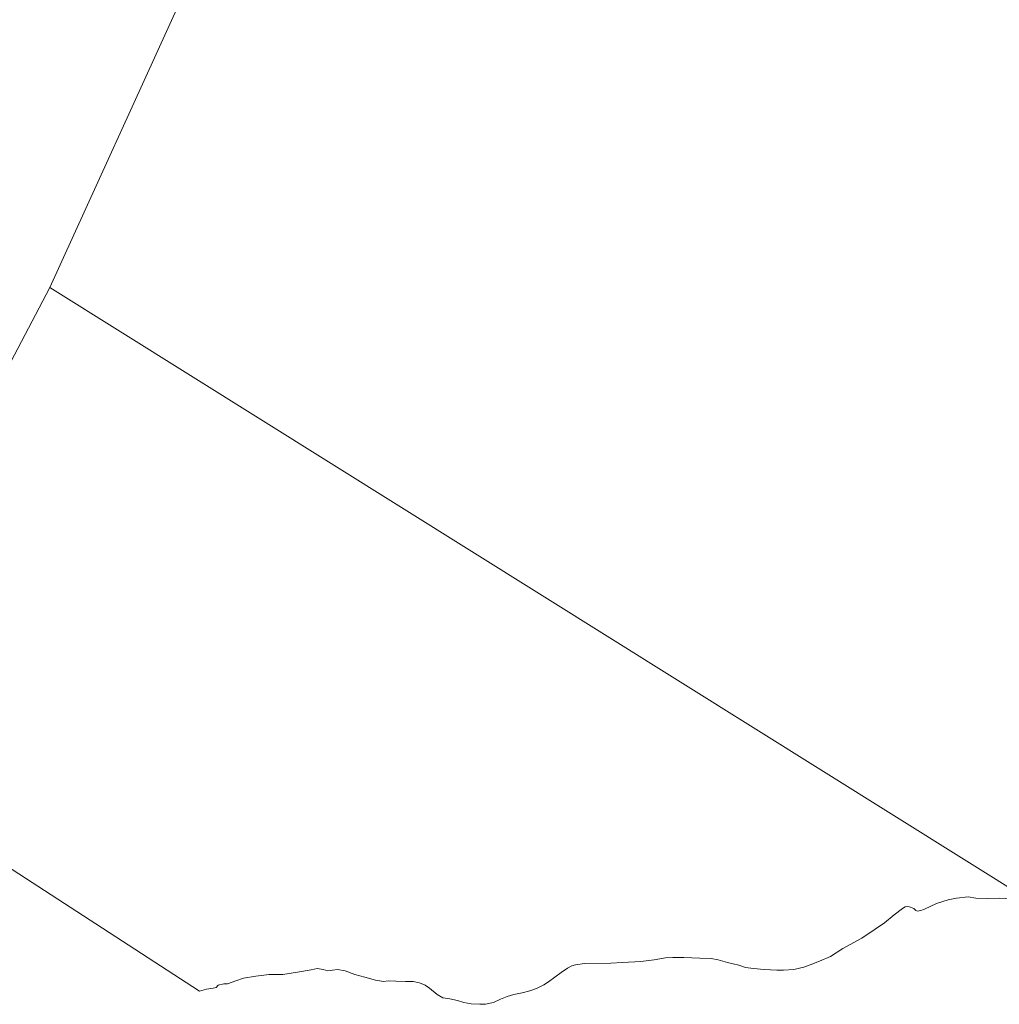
# Model space of a CAD drawing. Header units: metres. Extents: x 185049 to 189876, y 349292 to 352302.
# Tile 2 of 256: x 185752 to 186403, y 349333 to 349988. Entities that reach past the tile are written whole.
import ezdxf

# ---------------------------------------------------------------- set-up
doc = ezdxf.new("R2010")
doc.units = ezdxf.units.M
doc.layers.add('B-WE-OG-WATER_POEL-GV', color=7, linetype='Continuous', lineweight=18)

msp = doc.modelspace()

# ---------------------------------------------------------------- linework, layer by layer
at = {"layer": 'B-WE-OG-WATER_POEL-GV'}
for points in [[(186424.97, 349401.39, 21.201), (185771.786, 349809.866, 21.201), (185858.461, 350000, 21.1855)], [(186415.737, 349402.983, 21.201), (186403.172, 349403.703, 21.201), (186395.223, 349403.457, 21.201), (186387.684, 349403.686, 21.201), (186382.66, 349404.518, 21.201), (186374.777, 349403.728, 21.201), (186369.34, 349402.727, 21.201), (186361.62, 349400.236, 21.201), (186353.671, 349396.401, 21.201), (186351.021, 349395.519, 21.201), (186349.017, 349395.078, 21.201), (186347.761, 349395.622, 21.201), (186346.47, 349396.777, 21.201), (186344.161, 349397.763, 21.201), (186342.429, 349398.205, 21.201), (186340.799, 349398.002, 21.201), (186338.828, 349396.95, 21.201), (186333.324, 349392.57, 21.201), (186327.039, 349387.308, 21.201), (186320.822, 349383.2, 21.201), (186311.785, 349377.192, 21.201), (186299.351, 349370.166, 21.201), (186291.062, 349364.972, 21.201), (186283.69, 349361.782, 21.201), (186277.44, 349359.475, 21.201), (186273.364, 349357.948, 21.201), (186266.638, 349356.388, 21.201), (186259.777, 349355.745, 21.201), (186255.294, 349355.781, 21.201), (186246.836, 349356.191, 21.201), (186239.874, 349356.873, 21.201), (186234.508, 349357.69, 21.201), (186229.998, 349359.139, 21.201), (186222.629, 349360.874, 21.201), (186216.38, 349362.642, 21.201), (186211.557, 349363.527, 21.201), (186204.017, 349363.734, 21.201), (186193.454, 349364.179, 21.201), (186186.152, 349364.351, 21.201), (186181.328, 349364.047, 21.201), (186173.652, 349362.624, 21.201), (186164.99, 349361.608, 21.201), (186152.593, 349360.933, 21.201), (186145.019, 349360.562, 21.201), (186127.459, 349360.263, 21.201), (186121.446, 349359.45, 21.201), (186118.933, 349358.84, 21.201), (186116.079, 349357.21, 21.201), (186111.799, 349354.257, 21.201), (186103.558, 349348.031, 21.201), (186100.284, 349346.152, 21.201), (186095.487, 349343.681, 21.201), (186091.151, 349342.003, 21.201), (186085.943, 349340.728, 21.201), (186080.484, 349339.725, 21.201), (186075.869, 349338.257, 21.201), (186071.589, 349336.478, 21.201), (186066.78, 349334.374, 21.201), (186061.528, 349333.21, 21.201), (186057.835, 349333.145, 21.201), (186052.11, 349333.556, 21.201), (186047.246, 349334.354, 21.201), (186043.042, 349335.74, 21.201), (186037.94, 349336.689, 21.201), (186033.16, 349337.548, 21.201), (186029.343, 349339.663, 21.201), (186024.26, 349343.957, 21.201), (186021.53, 349345.871, 21.201), (186017.567, 349347.358, 21.201), (186013.496, 349348.215, 21.201), (186008.366, 349348.324, 21.201), (186002.015, 349348.471, 21.201), (185997.094, 349348.741, 21.201), (185993.714, 349348.29, 21.201), (185988.408, 349349.187, 21.201), (185981.241, 349351.175, 21.201), (185974.684, 349353.073, 21.201), (185968.329, 349355.399, 21.201), (185963.022, 349356.276, 21.201), (185959.764, 349355.747, 21.201), (185956.708, 349355.45, 21.201), (185953.656, 349356.207, 21.201), (185949.556, 349356.885, 21.201), (185945.672, 349356.003, 21.201), (185936.62, 349354.469, 21.201), (185926.813, 349353.042, 21.201), (185917.599, 349352.961, 21.201), (185908.869, 349351.948, 21.201), (185900.694, 349350.454, 21.201), (185895.568, 349348.718, 21.201), (185889.957, 349346.723, 21.201), (185887.58, 349346.809, 21.201), (185883.665, 349345.97, 21.201), (185882.342, 349344.338, 21.201), (185880.475, 349343.827, 21.201), (185876.094, 349343.21, 21.201), (185872.868, 349342.357, 21.201), (185871.272, 349341.88, 21.201), (185613.6684, 349508.9886, 21.201), (185771.786, 349809.866, 21.201), (186424.97, 349401.39, 21.201)]]:
    msp.add_polyline3d(points, dxfattribs=at)

doc.saveas('drawing.dxf')
